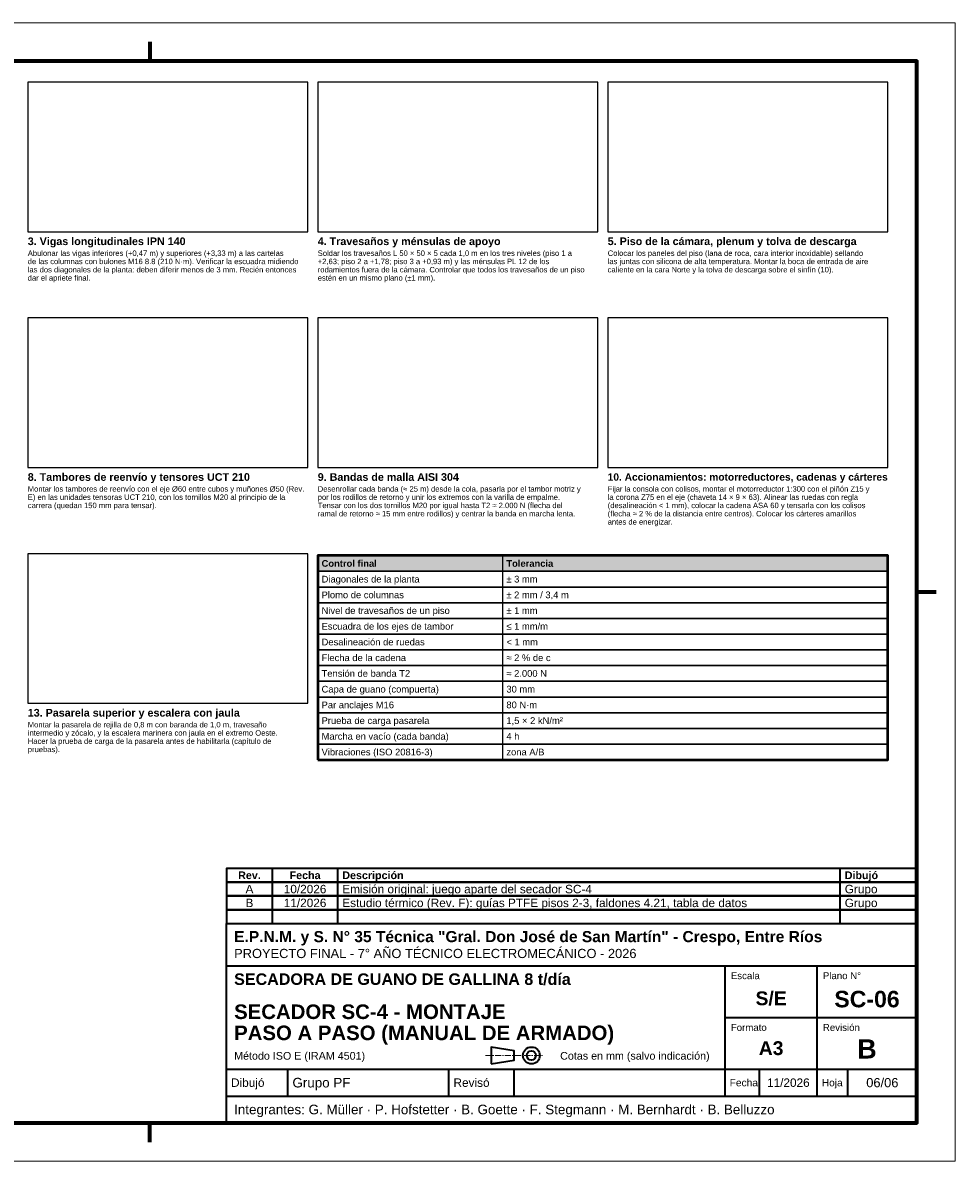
# Model space of a CAD drawing. Header units: millimetres. Extents: x 0 to 420, y 0 to 297.
# Tile 2 of 2: x 177 to 420, y 0 to 297. Entities that reach past the tile are written whole.
import ezdxf
from ezdxf.enums import TextEntityAlignment as Align

# ---------------------------------------------------------------- set-up
doc = ezdxf.new("R2010")
doc.units = ezdxf.units.MM
doc.header["$LTSCALE"] = 0.5
doc.linetypes.add('CENTER', pattern=[5.08, 3.175, -0.635, 0.635, -0.635])
for name, color, linetype, lineweight in [('AUXILIAR', 9, 'CONTINUOUS', 13), ('CONTORNO', 7, 'CONTINUOUS', 50), ('EJES', 1, 'CENTER', 18), ('FINO', 7, 'CONTINUOUS', 25), ('HOJA', 8, 'CONTINUOUS', 13), ('RECUADRO', 7, 'CONTINUOUS', 70), ('RELLENO', 9, 'CONTINUOUS', 13), ('ROTULO', 7, 'CONTINUOUS', 35), ('TEXTO', 7, 'CONTINUOUS', 25)]:
    doc.layers.add(name, color=color, linetype=linetype, lineweight=lineweight)
doc.styles.add('NEGRITA', font='arialbd.ttf')
doc.styles.get("Standard").update_dxf_attribs({"font": 'arial.ttf'})
picture_1 = doc.add_image_def('image3.png', size_in_pixel=(2000, 1068))
picture_2 = doc.add_image_def('image4.png', size_in_pixel=(2000, 1068))
picture_3 = doc.add_image_def('image5.png', size_in_pixel=(2000, 1068))
picture_4 = doc.add_image_def('image8.png', size_in_pixel=(2000, 1068))
picture_5 = doc.add_image_def('image9.png', size_in_pixel=(2000, 1068))
picture_6 = doc.add_image_def('image10.png', size_in_pixel=(2000, 1068))
picture_7 = doc.add_image_def('image13.png', size_in_pixel=(2000, 1068))

msp = doc.modelspace()

# ---------------------------------------------------------------- hatches: boundary and pattern name
at = {"layer": 'RELLENO', "true_color": 0xe2e8ee}
msp.add_hatch(color=7, dxfattribs=at).paths.add_polyline_path([(253.8, 153.9), (402.4, 153.9), (402.4, 158), (253.8, 158)])

# ---------------------------------------------------------------- linework, layer by layer
at = {"layer": 'CONTORNO'}
msp.add_lwpolyline([(253.8, 104.7), (402.4, 104.7), (402.4, 158), (253.8, 158)], close=True, dxfattribs=at)
at = {"layer": 'EJES'}
msp.add_line((297.5, 27.6), (312.5, 27.6), dxfattribs=at)
at = {"layer": 'FINO'}
msp.add_line((301.98, 158), (301.98, 104.7), dxfattribs=at)
for points in [[(178.2, 242.5), (251.2, 242.5), (251.2, 281.5), (178.2, 281.5)], [(253.8, 242.5), (326.8, 242.5), (326.8, 281.5), (253.8, 281.5)], [(329.4, 242.5), (402.4, 242.5), (402.4, 281.5), (329.4, 281.5)], [(178.2, 181), (251.2, 181), (251.2, 220), (178.2, 220)], [(253.8, 181), (326.8, 181), (326.8, 220), (253.8, 220)], [(329.4, 181), (402.4, 181), (402.4, 220), (329.4, 220)], [(178.2, 119.5), (251.2, 119.5), (251.2, 158.5), (178.2, 158.5)], [(253.8, 153.9), (402.4, 153.9), (402.4, 158), (253.8, 158)], [(253.8, 149.8), (402.4, 149.8), (402.4, 153.9), (253.8, 153.9)], [(253.8, 145.7), (402.4, 145.7), (402.4, 149.8), (253.8, 149.8)], [(253.8, 141.6), (402.4, 141.6), (402.4, 145.7), (253.8, 145.7)], [(253.8, 137.5), (402.4, 137.5), (402.4, 141.6), (253.8, 141.6)], [(253.8, 133.4), (402.4, 133.4), (402.4, 137.5), (253.8, 137.5)], [(253.8, 129.3), (402.4, 129.3), (402.4, 133.4), (253.8, 133.4)], [(253.8, 125.2), (402.4, 125.2), (402.4, 129.3), (253.8, 129.3)], [(253.8, 121.1), (402.4, 121.1), (402.4, 125.2), (253.8, 125.2)], [(253.8, 117), (402.4, 117), (402.4, 121.1), (253.8, 121.1)], [(253.8, 112.9), (402.4, 112.9), (402.4, 117), (253.8, 117)], [(253.8, 108.8), (402.4, 108.8), (402.4, 112.9), (253.8, 112.9)], [(253.8, 104.7), (402.4, 104.7), (402.4, 108.8), (253.8, 108.8)]]:
    msp.add_lwpolyline(points, close=True, dxfattribs=at)
at = {"layer": 'HOJA'}
msp.add_lwpolyline([(0, 0), (420, 0), (420, 297), (0, 297)], close=True, dxfattribs=at)
at = {"layer": 'RECUADRO'}
for p, q in [((210, 292), (210, 287)), ((415, 148.5), (410, 148.5)), ((210, 5), (210, 10))]:
    msp.add_line(p, q, dxfattribs=at)
msp.add_lwpolyline([(20, 10), (410, 10), (410, 287), (20, 287)], close=True, dxfattribs=at)
at = {"layer": 'ROTULO'}
for p, q in [((242, 72.8), (242, 76.4)), ((259, 72.8), (259, 76.4)), ((390, 72.8), (390, 76.4)), ((242, 69.2), (242, 72.8)), ((259, 69.2), (259, 72.8)), ((390, 69.2), (390, 72.8)), ((242, 65.6), (242, 69.2)), ((259, 65.6), (259, 69.2)), ((390, 65.6), (390, 69.2)), ((242, 62), (242, 65.6)), ((259, 62), (259, 65.6)), ((390, 62), (390, 65.6)), ((230, 62), (410, 62)), ((230, 10), (230, 62)), ((230, 51), (410, 51)), ((360, 24), (360, 51)), ((384, 24), (384, 51)), ((360, 37.5), (410, 37.5)), ((230, 24), (410, 24)), ((246, 17), (246, 24)), ((288, 17), (288, 24)), ((305, 17), (305, 24)), ((360, 17), (360, 24)), ((369, 17), (369, 24)), ((384, 17), (384, 24)), ((392, 17), (392, 24)), ((230, 17), (410, 17))]:
    msp.add_line(p, q, dxfattribs=at)
for points in [[(230, 72.8), (410, 72.8), (410, 76.4), (230, 76.4)], [(230, 69.2), (410, 69.2), (410, 72.8), (230, 72.8)], [(230, 65.6), (410, 65.6), (410, 69.2), (230, 69.2)], [(230, 62), (410, 62), (410, 65.6), (230, 65.6)], [(299, 25.4), (305, 26.4), (305, 28.8), (299, 29.8)]]:
    msp.add_lwpolyline(points, close=True, dxfattribs=at)
for radius in [2.2, 1.2]:
    msp.add_circle((309.5, 27.6), radius, dxfattribs=at)

# ---------------------------------------------------------------- texts
at = {"layer": 'ROTULO', "style": 'NEGRITA'}
for s, height, p in [('Rev.', 2, (236, 74.6)), ('Fecha', 2, (250.5, 74.6)), ('S/E', 3.6, (372, 42.5)), ('SC-06', 4.3, (397, 42.3)), ('A3', 3.6, (372, 29.5)), ('B', 5, (397, 29.3))]:
    msp.add_text(s, height=height, dxfattribs=at).set_placement(p, align=Align.MIDDLE_CENTER)
for s, height, p in [('Descripción', 2, (260.2, 74.6)), ('Dibujó', 2, (391.2, 74.6)), ('E.P.N.M. y S. N° 35 Técnica "Gral. Don José de San Martín" - Crespo, Entre Ríos', 2.9, (232, 58.6)), ('SECADORA DE GUANO DE GALLINA 8 t/día', 3, (232, 47.5)), ('SECADOR SC-4 - MONTAJE', 3.8, (232, 39)), ('PASO A PASO (MANUAL DE ARMADO)', 3.8, (232, 33.49))]:
    msp.add_text(s, height=height, dxfattribs=at).set_placement(p, align=Align.MIDDLE_LEFT)
at = {"layer": 'ROTULO'}
for s, height, p in [('A', 2.2, (236, 71)), ('10/2026', 2.2, (250.5, 71)), ('B', 2.2, (236, 67.4)), ('11/2026', 2.2, (250.5, 67.4)), ('11/2026', 2.2, (376.5, 20.5)), ('06/06', 2.4, (401, 20.5))]:
    msp.add_text(s, height=height, dxfattribs=at).set_placement(p, align=Align.MIDDLE_CENTER)
for s, height, p in [('Emisión original: juego aparte del secador SC-4', 2.2, (260.2, 71)), ('Grupo', 2.2, (391.2, 71)), ('Estudio térmico (Rev. F): guías PTFE pisos 2-3, faldones 4.21, tabla de datos', 2.2, (260.2, 67.4)), ('Grupo', 2.2, (391.2, 67.4)), ('PROYECTO FINAL - 7° AÑO TÉCNICO ELECTROMECÁNICO - 2026', 2.4, (232, 54.2)), ('Método ISO E (IRAM 4501)', 2, (232, 27.5)), ('Cotas en mm (salvo indicación)', 2, (317, 27.5)), ('Dibujó', 2.2, (231.2, 20.5)), ('Grupo PF', 2.5, (247.2, 20.5)), ('Revisó', 2.2, (289.2, 20.5)), ('Fecha', 1.9, (361.2, 20.5)), ('Hoja', 1.9, (385.2, 20.5)), ('Integrantes: G. Müller · P. Hofstetter · B. Goette · F. Stegmann · M. Bernhardt · B. Belluzzo', 2.5, (232, 13.5))]:
    msp.add_text(s, height=height, dxfattribs=at).set_placement(p, align=Align.MIDDLE_LEFT)
for s, p in [('Escala', (361.5, 49.3)), ('Plano N°', (385.5, 49.3)), ('Formato', (361.5, 35.8)), ('Revisión', (385.5, 35.8))]:
    msp.add_text(s, height=1.8, dxfattribs=at).set_placement(p, align=Align.TOP_LEFT)
at = {"layer": 'TEXTO', "style": 'NEGRITA'}
for s, height, p in [('3. Vigas longitudinales IPN 140', 2, (178.2, 240)), ('4. Travesaños y ménsulas de apoyo', 2, (253.8, 240)), ('5. Piso de la cámara, plenum y tolva de descarga', 2, (329.4, 240)), ('8. Tambores de reenvío y tensores UCT 210', 2, (178.2, 178.5)), ('9. Bandas de malla AISI 304', 2, (253.8, 178.5)), ('10. Accionamientos: motorreductores, cadenas y cárteres', 1.8961, (329.4, 178.5)), ('Control final', 1.75, (254.8, 155.95)), ('Tolerancia', 1.75, (302.98, 155.95)), ('13. Pasarela superior y escalera con jaula', 2, (178.2, 117))]:
    msp.add_text(s, height=height, dxfattribs=at).set_placement(p, align=Align.MIDDLE_LEFT)
at = {"layer": 'TEXTO'}
for s, p in [('Abulonar las vigas inferiores (+0,47 m) y superiores (+3,33 m) a las cartelas', (178.2, 237.6)), ('Soldar los travesaños L 50 × 50 × 5 cada 1,0 m en los tres niveles (piso 1 a', (253.8, 237.6)), ('Colocar los paneles del piso (lana de roca, cara interior inoxidable) sellando', (329.4, 237.6)), ('de las columnas con bulones M16 8.8 (210 N·m). Verificar la escuadra midiendo', (178.2, 235.45)), ('+2,63; piso 2 a +1,78; piso 3 a +0,93 m) y las ménsulas PL 12 de los', (253.8, 235.45)), ('las juntas con silicona de alta temperatura. Montar la boca de entrada de aire', (329.4, 235.45)), ('las dos diagonales de la planta: deben diferir menos de 3 mm. Recién entonces', (178.2, 233.3)), ('rodamientos fuera de la cámara. Controlar que todos los travesaños de un piso', (253.8, 233.3)), ('caliente en la cara Norte y la tolva de descarga sobre el sinfín (10).', (329.4, 233.3)), ('dar el apriete final.', (178.2, 231.15)), ('estén en un mismo plano (±1 mm).', (253.8, 231.15)), ('Montar los tambores de reenvío con el eje Ø60 entre cubos y muñones Ø50 (Rev.', (178.2, 176.1)), ('Desenrollar cada banda (≈ 25 m) desde la cola, pasarla por el tambor motriz y', (253.8, 176.1)), ('Fijar la consola con colisos, montar el motorreductor 1:300 con el piñón Z15 y', (329.4, 176.1)), ('E) en las unidades tensoras UCT 210, con los tornillos M20 al principio de la', (178.2, 173.95)), ('por los rodillos de retorno y unir los extremos con la varilla de empalme.', (253.8, 173.95)), ('la corona Z75 en el eje (chaveta 14 × 9 × 63). Alinear las ruedas con regla', (329.4, 173.95)), ('carrera (quedan 150 mm para tensar).', (178.2, 171.8)), ('Tensar con los dos tornillos M20 por igual hasta T2 ≈ 2.000 N (flecha del', (253.8, 171.8)), ('ramal de retorno ≈ 15 mm entre rodillos) y centrar la banda en marcha lenta.', (253.8, 169.65)), ('(desalineación < 1 mm), colocar la cadena ASA 60 y tensarla con los colisos', (329.4, 171.8)), ('(flecha ≈ 2 % de la distancia entre centros). Colocar los cárteres amarillos', (329.4, 169.65)), ('antes de energizar.', (329.4, 167.5)), ('Montar la pasarela de rejilla de 0,8 m con baranda de 1,0 m, travesaño', (178.2, 114.6)), ('intermedio y zócalo, y la escalera marinera con jaula en el extremo Oeste.', (178.2, 112.45)), ('Hacer la prueba de carga de la pasarela antes de habilitarla (capítulo de', (178.2, 110.3)), ('pruebas).', (178.2, 108.15))]:
    msp.add_text(s, height=1.42, dxfattribs=at).set_placement(p, align=Align.TOP_LEFT)
for s, p in [('Diagonales de la planta', (254.8, 151.85)), ('± 3 mm', (302.98, 151.85)), ('Plomo de columnas', (254.8, 147.75)), ('± 2 mm / 3,4 m', (302.98, 147.75)), ('Nivel de travesaños de un piso', (254.8, 143.65)), ('± 1 mm', (302.98, 143.65)), ('Escuadra de los ejes de tambor', (254.8, 139.55)), ('≤ 1 mm/m', (302.98, 139.55)), ('Desalineación de ruedas', (254.8, 135.45)), ('< 1 mm', (302.98, 135.45)), ('Flecha de la cadena', (254.8, 131.35)), ('≈ 2 % de c', (302.98, 131.35)), ('Tensión de banda T2', (254.8, 127.25)), ('≈ 2.000 N', (302.98, 127.25)), ('Capa de guano (compuerta)', (254.8, 123.15)), ('30 mm', (302.98, 123.15)), ('Par anclajes M16', (254.8, 119.05)), ('80 N·m', (302.98, 119.05)), ('Prueba de carga pasarela', (254.8, 114.95)), ('1,5 × 2 kN/m²', (302.98, 114.95)), ('Marcha en vacío (cada banda)', (254.8, 110.85)), ('4 h', (302.98, 110.85)), ('Vibraciones (ISO 20816-3)', (254.8, 106.75)), ('zona A/B', (302.98, 106.75))]:
    msp.add_text(s, height=1.75, dxfattribs=at).set_placement(p, align=Align.MIDDLE_LEFT)

# ---------------------------------------------------------------- pictures from other files: only their frames are drawn
at = {"layer": 'AUXILIAR'}
image = msp.add_image(picture_1, insert=(178.2, 242.5), size_in_units=(73, 39), dxfattribs=at)
image = msp.add_image(picture_2, insert=(253.8, 242.5), size_in_units=(73, 39), dxfattribs=at)
image = msp.add_image(picture_3, insert=(329.4, 242.5), size_in_units=(73, 39), dxfattribs=at)
image = msp.add_image(picture_4, insert=(178.2, 181), size_in_units=(73, 39), dxfattribs=at)
image = msp.add_image(picture_5, insert=(253.8, 181), size_in_units=(73, 39), dxfattribs=at)
image = msp.add_image(picture_6, insert=(329.4, 181), size_in_units=(73, 39), dxfattribs=at)
image = msp.add_image(picture_7, insert=(178.2, 119.5), size_in_units=(73, 39), dxfattribs=at)

doc.saveas('drawing.dxf')
